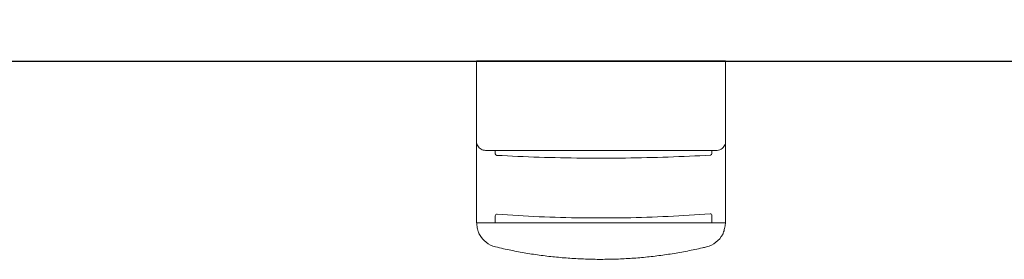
# Model space of a CAD drawing. Header units: millimetres. Extents: x 6161 to 8965, y -9035 to -5431.
# Tile 181 of 256: x 6616 to 6735, y -6368 to -6339. Entities that reach past the tile are written whole.
import ezdxf

# ---------------------------------------------------------------- set-up
doc = ezdxf.new("R2010")
doc.units = ezdxf.units.MM
doc.layers.add('Wyposazenie Wew - Urzadzenia Sanitarne', color=6, linetype='Continuous')
doc.layers.add('Ściany', color=7, linetype='Continuous')

# ---------------------------------------------------------------- blocks, each defined once
blk = doc.blocks.new('MERIDA ECOJET_Suszarka kieszeniowa')
for p, q in [((0, 0), (30, 0)), ((30, 0), (0, 0)), ((0.02, -19.49), (29.98, -19.53))]:
    blk.add_line(p, q)
at = {"linetype": 'Continuous', "lineweight": 0}
for p, q in [((0, -9.68), (0, -10.08)), ((0, -10.08), (0, -10.63)), ((0, -10.63), (0, -18.98)), ((30, -10.08), (30, -9.68)), ((30, -10.63), (30, -10.08)), ((30, -16.32), (30, -10.63)), ((1.65, -10.78), (1.65, -11.14)), ((27.73, -11.17), (27.73, -10.78)), ((0, -16.32), (0, -16.46)), ((30, -16.46), (30, -16.32)), ((30, -18.98), (30, -16.46)), ((1.65, -18.61), (1.65, -18.77)), ((1.65, -18.77), (1.65, -19.49)), ((27.73, -18.82), (27.73, -18.66)), ((27.73, -19.53), (27.73, -18.82))]:
    blk.add_line(p, q, dxfattribs=at)
at = {"linetype": 'Continuous', "lineweight": 0, "extrusion": (0, 0, -1)}
for centre, radius, start, end in [((-1.85, -11.14), 0.2, 273.2915, 0), ((-27.53, -11.17), 0.2, 180, 266.8764), ((-1.85, -18.61), 0.2, 0, 94.5697), ((-27.53, -18.66), 0.2, 85.6627, 180), ((-3, -19.49), 3, 283.6742, 331.9671), ((-27, -19.49), 3, 208.0329, 256.3258)]:
    blk.add_arc(centre, radius, start, end, dxfattribs=at)
at = {"linetype": 'Continuous', "lineweight": 0}
for centre, major_axis, ratio, start_param, end_param in [((1.23, -20.41), (-0.939, -0.343), 0.000002, 0, 0.000007), ((3, -19.49), (0.71, 2.91), 0.187247, -3.141592, -3.141558)]:
    blk.add_ellipse(centre, major_axis=major_axis, ratio=ratio, start_param=start_param, end_param=end_param, dxfattribs=at)
at = {"linetype": 'Continuous', "lineweight": 0, "extrusion": (0, 0, -1)}
for centre, major_axis, ratio, start_param, end_param in [((28.77, -20.41), (0.939, -0.343), 0.000002, 0, 0.000007), ((27, -19.49), (0.71, -2.91), 0.187247, 0.000001, 0.000035)]:
    blk.add_ellipse(centre, major_axis=major_axis, ratio=ratio, start_param=start_param, end_param=end_param, dxfattribs=at)
at = {"linetype": 'Continuous', "lineweight": 0}
for points in [[(0, 0), (0, -3.25), (0, -6.48), (0, -9.68)], [(30, -9.68), (30, -6.48), (30, -3.25), (30, 0)]]:
    blk.add_open_spline(points, degree=3, dxfattribs=at)
for points, knots in [([(1.21, -10.78), (1.1, -10.78), (0.98, -10.77), (0.75, -10.71), (0.64, -10.67), (0.46, -10.56), (0.38, -10.5), (0.24, -10.36), (0.18, -10.28), (0.09, -10.11), (0.05, -10.02), (0.01, -9.84), (0, -9.76), (0, -9.68)], [0, 0, 0, 0, 4.789762, 4.789762, 8.541323, 8.541323, 11.710803, 11.710803, 14.828628, 14.828628, 17.919665, 17.919665, 20.584774, 20.584774, 20.584774, 20.584774]), ([(30, -9.68), (30, -9.77), (29.99, -9.87), (29.93, -10.06), (29.89, -10.15), (29.79, -10.32), (29.73, -10.4), (29.59, -10.53), (29.51, -10.59), (29.35, -10.67), (29.26, -10.71), (29.09, -10.75), (29, -10.77), (28.88, -10.78), (28.83, -10.78), (28.79, -10.78)], [0, 0, 0, 0, 3.14319, 3.14319, 6.252845, 6.252845, 9.322528, 9.322528, 12.417661, 12.417661, 15.530592, 15.530592, 18.706902, 18.706902, 20.597261, 20.597261, 20.597261, 20.597261]), ([(1.21, -10.78), (1.28, -10.78), (1.41, -10.78), (1.69, -10.78), (2.01, -10.78), (2.31, -10.78), (2.47, -10.78)], [0, 0, 0, 0, 0.485481, 0.728222, 1.213703, 1.699185, 1.699185, 1.699185, 1.699185]), ([(1.84, -11.34), (3.5, -11.43), (5.2, -11.51), (8.61, -11.63), (10.34, -11.67), (13.81, -11.71), (15.55, -11.71), (19.01, -11.68), (20.74, -11.64), (24.17, -11.54), (25.87, -11.46), (27.54, -11.37)], [4.4228069, 4.4228069, 4.4228069, 4.4228069, 4.53583, 4.53583, 4.6488532, 4.6488532, 4.7618764, 4.7618764, 4.8748996, 4.8748996, 4.9879227, 4.9879227, 4.9879227, 4.9879227]), ([(2.47, -10.78), (3.63, -10.78), (7.16, -10.78), (13.18, -10.78), (20.45, -10.78), (25.21, -10.78), (27.53, -10.78)], [0, 0, 0, 0, 3.627713, 10.883139, 18.138564, 25.39399, 25.39399, 25.39399, 25.39399]), ([(27.53, -10.78), (27.61, -10.78), (27.84, -10.78), (28.19, -10.78), (28.54, -10.78), (28.72, -10.78), (28.79, -10.78)], [0, 0, 0, 0, 0.242741, 0.728222, 1.213703, 1.699185, 1.699185, 1.699185, 1.699185]), ([(27.51, -18.46), (25.85, -18.58), (24.15, -18.69), (20.73, -18.84), (19.01, -18.89), (15.55, -18.93), (13.81, -18.93), (10.35, -18.87), (8.63, -18.81), (5.22, -18.65), (3.53, -18.54), (1.87, -18.41)], [1.2976964, 1.2976964, 1.2976964, 1.2976964, 1.4097198, 1.4097198, 1.5217433, 1.5217433, 1.6337667, 1.6337667, 1.7457901, 1.7457901, 1.8578136, 1.8578136, 1.8578136, 1.8578136]), ([(0.29, -20.75), (0.25, -20.66), (0.22, -20.56), (0.14, -20.27), (0.1, -20.08), (0.04, -19.68), (0.02, -19.47), (0, -19.16), (0, -19.07), (0, -18.98)], [0.194646, 0.194646, 0.194646, 0.194646, 10.000699, 10.000699, 28.506505, 28.506505, 47.929015, 47.929015, 55.920621, 55.920621, 55.920621, 55.920621]), ([(30, -18.98), (30, -19.09), (30, -19.21), (29.98, -19.53), (29.96, -19.74), (29.89, -20.15), (29.84, -20.34), (29.76, -20.61), (29.74, -20.68), (29.71, -20.75)], [0, 0, 0, 0, 10.00059, 10.00059, 29.167478, 29.167478, 48.530198, 48.530198, 55.726048, 55.726048, 55.726048, 55.726048]), ([(0.35, -20.9), (0.35, -20.89), (0.34, -20.88), (0.33, -20.86), (0.33, -20.85), (0.32, -20.84), (0.32, -20.83), (0.31, -20.81), (0.3, -20.8), (0.3, -20.78), (0.29, -20.77), (0.29, -20.76)], [13.19604846, 13.19604846, 13.19604846, 13.19604846, 13.20930392, 13.20930392, 13.22255938, 13.22255938, 13.23581484, 13.23581484, 13.2490703, 13.2490703, 13.26232576, 13.26232576, 13.26232576, 13.26232576]), ([(29.71, -20.76), (29.71, -20.77), (29.7, -20.78), (29.7, -20.8), (29.69, -20.81), (29.68, -20.83), (29.68, -20.84), (29.67, -20.85), (29.67, -20.86), (29.66, -20.88), (29.65, -20.89), (29.65, -20.9)], [22.41532654, 22.41532654, 22.41532654, 22.41532654, 22.42858201, 22.42858201, 22.44183749, 22.44183749, 22.45509296, 22.45509296, 22.46834844, 22.46834844, 22.48160391, 22.48160391, 22.48160391, 22.48160391]), ([(27.71, -22.4), (27.39, -22.48), (27.07, -22.56), (26.15, -22.76), (25.55, -22.88), (24.34, -23.11), (23.74, -23.21), (22.51, -23.4), (21.9, -23.48), (20.67, -23.62), (20.05, -23.68), (18.82, -23.78), (18.2, -23.82), (16.95, -23.88), (16.33, -23.9), (15.09, -23.92), (14.46, -23.91), (13.22, -23.89), (12.6, -23.86), (11.35, -23.79), (10.73, -23.75), (9.5, -23.64), (8.88, -23.57), (7.65, -23.42), (7.04, -23.33), (5.82, -23.14), (5.21, -23.03), (4, -22.79), (3.4, -22.67), (2.63, -22.49), (2.46, -22.45), (2.29, -22.4)], [0, 0, 0, 0, 10.000668, 10.000668, 28.607115, 28.607115, 47.234739, 47.234739, 65.880067, 65.880067, 84.533924, 84.533924, 103.191311, 103.191311, 121.870602, 121.870602, 140.558006, 140.558006, 159.236718, 159.236718, 177.90062, 177.90062, 196.575182, 196.575182, 215.248305, 215.248305, 233.903715, 233.903715, 252.533288, 252.533288, 257.919623, 257.919623, 257.919623, 257.919623])]:
    blk.add_open_spline(points, degree=3, knots=knots, dxfattribs=at)

msp = doc.modelspace()

# ---------------------------------------------------------------- linework, layer by layer
at = {"layer": 'Ściany'}
msp.add_lwpolyline([(6508.83, -6333.82), (6508.83, -6348.82), (6518.83, -6348.82), (6518.83, -6343.82), (7013.83, -6343.82), (7013.83, -6348.82), (7023.83, -6348.82), (7023.83, -6343.82), (7058.83, -6343.82), (7058.83, -5952.82)], dxfattribs=at)

# ---------------------------------------------------------------- block references
at = {"layer": 'Wyposazenie Wew - Urzadzenia Sanitarne', "xscale": -1}
msp.add_blockref('MERIDA ECOJET_Suszarka kieszeniowa', (6701.33, -6343.82), dxfattribs=at)

doc.saveas('drawing.dxf')
